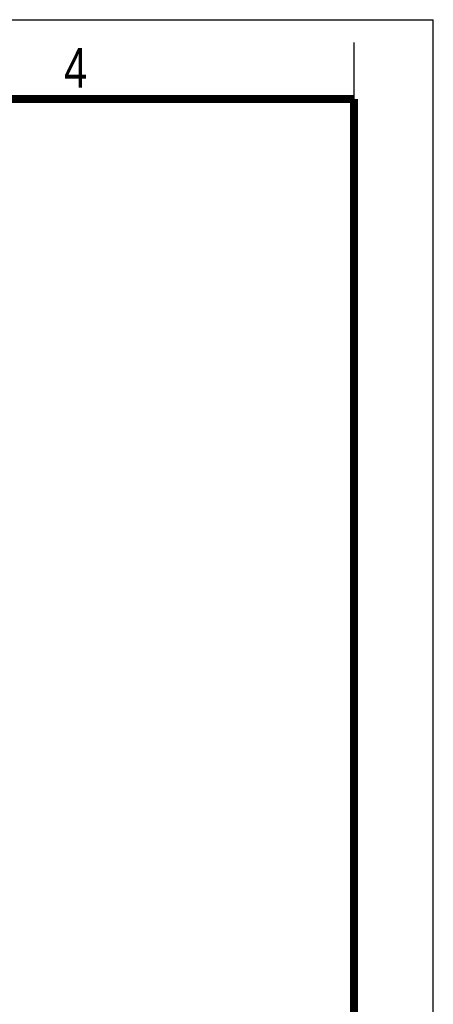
# Model space of a CAD drawing. Header units: millimetres. Extents: x 0 to 210, y 0 to 297.
# Tile 39 of 39: x 173 to 210, y 210 to 297. Entities that reach past the tile are written whole.
import ezdxf

# ---------------------------------------------------------------- set-up
doc = ezdxf.new("R2010")
doc.units = ezdxf.units.MM
doc.header["$LTSCALE"] = 19.36
doc.layers.get('0').update_dxf_attribs({"linetype": 'CONTINUOUS'})
doc.styles.add('TEXTSTYLE_2', font='txt', dxfattribs={"width": 0.75})

msp = doc.modelspace()

# ---------------------------------------------------------------- linework, layer by layer
at = {"color": 2, "linetype": 'CONTINUOUS'}
for p, q in [((0, 297), (210, 297)), ((210, 0), (210, 297)), ((203, 290), (203, 295))]:
    msp.add_line(p, q, dxfattribs=at)
at = {"color": 7, "linetype": 'CONTINUOUS', "const_width": 0.7}
for points in [[(7, 290), (203, 290)], [(203, 7), (203, 290)]]:
    msp.add_lwpolyline(points, dxfattribs=at)

# ---------------------------------------------------------------- texts
at = {"color": 5, "linetype": 'CONTINUOUS', "style": 'TEXTSTYLE_2', "width": 0.785714}
msp.add_text('4', height=3.5, dxfattribs=at).set_placement((177.3831, 290.9911))

doc.saveas('drawing.dxf')
